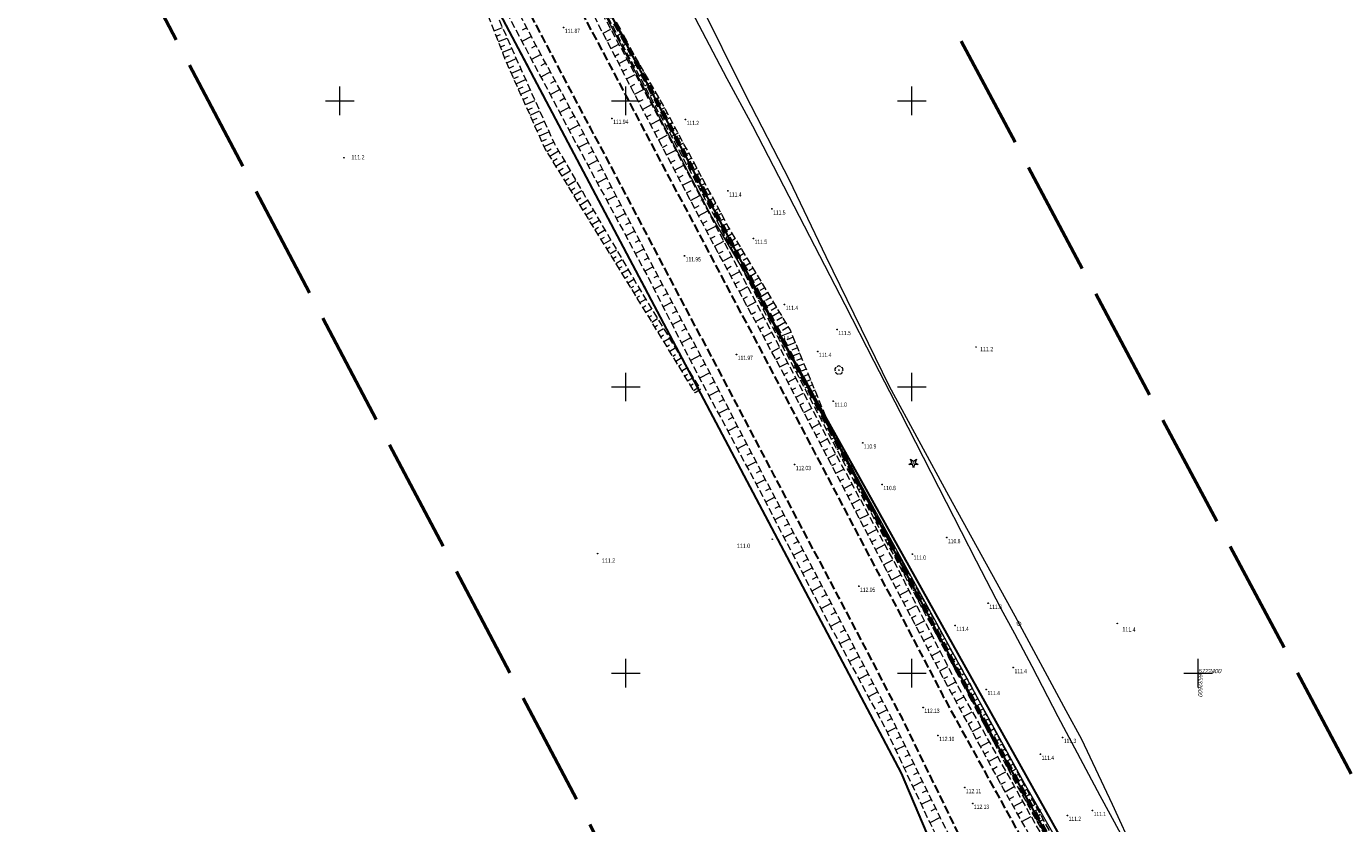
# Model space of a CAD drawing. Header units: metres. Extents: x 7531673 to 7533164, y 5721297 to 5724010.
# Tile 32 of 58: x 7532395 to 7532626, y 5722374 to 5722513. Entities that reach past the tile are written whole.
import ezdxf
from ezdxf.enums import TextEntityAlignment as Align

# ---------------------------------------------------------------- set-up
doc = ezdxf.new("R2010")
doc.units = ezdxf.units.M
for name, pattern in [('4_SUPT_01', [0]), ('GAO', [2.5, 1.5, -1]), ('GDE', [0]), ('GUZ', [1, 0.5, -0.5]), ('L_0_05', [1.75, 1.25, -0.5]), ('L_0_06', [2, 1.5, -0.5]), ('L_0_09', [2.5, 2, -0.5])]:
    doc.linetypes.add(name, pattern=pattern)
doc.layers.get('0').update_dxf_attribs({"color": 252})
for name, color, linetype, lineweight in [('Dzialki', 80, 'GDE', 30), ('EPGPO_L_0', 204, 'GAO', 70), ('jezdnia', 252, 'L_0_06', 18), ('k', 252, 'Continuous', 18), ('opis', 7, 'Continuous', 18), ('RTPW_T_0', 252, 'Continuous', 15), ('skarpa_nieumocniona', 252, 'L_0_05', 18), ('SUPT_E_T_0', 30, 'Continuous', 15), ('SUPT_L_0', 30, '4_SUPT_01', 18), ('Uzytki', 252, 'GUZ', 18), ('wysokosci_naturalne', 7, 'Continuous', 18), ('wysokosci_sztuczne', 7, 'Continuous', 18)]:
    doc.layers.add(name, color=color, linetype=linetype, lineweight=lineweight)
doc.layers.add('właz okrągły - siec kanalizacyjna (punkt)-Atr17', color=7, linetype='Continuous')
doc.layers.add('zakres', color=7, linetype='L_0_09', lineweight=50, true_color=0xff05ff)
doc.styles.get("Standard").update_dxf_attribs({"font": 'arial.ttf'})

# ---------------------------------------------------------------- blocks, each defined once
blk = doc.blocks.new('2_RTPW01')
at = {"linetype": 'Continuous'}
blk.add_circle((0, 0), 0.045, dxfattribs=at)
blk = doc.blocks.new('OBOP01_01')
at = {"linetype": 'Continuous', "lineweight": 18}
blk.add_hatch(color=0, dxfattribs=at).paths.add_polyline_path([(0, -0.1, 1), (0, 0.1, 1)])
at = {"color": 0, "linetype": 'Continuous', "lineweight": 18, "flags": 128}
blk.add_lwpolyline([(0, -1.74), (-0.35, -0.48), (-1.65, -0.54), (-0.57, 0.18), (-1.02, 1.4), (0, 0.6), (1.02, 1.4), (0.57, 0.18), (1.65, -0.54), (0.35, -0.48), (0, -1.74)], dxfattribs=at)
at = {"color": 0, "linetype": 'Continuous', "lineweight": 18}
blk.add_circle((0, 0), 0.1, dxfattribs=at)
blk = doc.blocks.new('OBOP02_01')
at = {"linetype": 'Continuous', "lineweight": 18}
blk.add_hatch(color=0, dxfattribs=at).paths.add_polyline_path([(0, -0.1, 1), (0, 0.1, 1)])
at = {"color": 0, "linetype": 'Continuous', "lineweight": 18}
blk.add_circle((0, 0), 0.1, dxfattribs=at)
for centre, radius, start, end in [((-0.77, 0.25), 0.7, 101.6336, 222.6627), ((0, 0.8), 0.7, 29.8459, 150.1541), ((0.77, 0.25), 0.7, 317.3373, 78.3664), ((-0.46, -0.64), 0.71, 174.3693, 292.5572), ((0.46, -0.64), 0.71, 247.4428, 5.6307)]:
    blk.add_arc(centre, radius, start, end, dxfattribs=at)
blk = doc.blocks.new('SUUS31_01')
at = {"linetype": 'Continuous', "lineweight": 13}
blk.add_hatch(color=0, dxfattribs=at).paths.add_polyline_path([(0, -0.5, 1), (0, 0.5, 1)])
at = {"color": 0, "linetype": 'Continuous', "lineweight": 13}
blk.add_circle((0, 0), 0.5, dxfattribs=at)
blk = doc.blocks.new('RTPW01')
at = {"linetype": 'Continuous', "lineweight": 13}
blk.add_hatch(color=0, dxfattribs=at).paths.add_polyline_path([(0, -0.09, 1), (0, 0.09, 1)])
at = {"color": 0, "linetype": 'Continuous', "lineweight": 13}
blk.add_circle((0, 0), 0.0906, dxfattribs=at)
blk = doc.blocks.new('RTPW02')
at = {"linetype": 'Continuous', "lineweight": 13}
blk.add_hatch(color=0, dxfattribs=at).paths.add_polyline_path([(0, -0.09, 1), (0, 0.09, 1)])
at = {"color": 0, "linetype": 'Continuous', "lineweight": 13}
blk.add_circle((0, 0), 0.0906, dxfattribs=at)

msp = doc.modelspace()

# ---------------------------------------------------------------- linework, layer by layer
at = {"layer": 'Dzialki'}
for p, q in [((7532456.06, 5722593.2), (7532527.07, 5722458.84)), ((7532548.18, 5722382.52), (7532459.72, 5722549.9)), ((7532592.11, 5722342.63), (7532527.07, 5722458.84)), ((7532527.07, 5722458.84), (7532562.9, 5722391.02)), ((7532562.9, 5722391.02), (7532620.32, 5722287.7)), ((7532555.49, 5722365.36), (7532548.18, 5722382.52))]:
    msp.add_line(p, q, dxfattribs=at)
at = {"layer": 'EPGPO_L_0', "linetype": 'GAO'}
for p, q in [((7532306.54, 5722876.13), (7532562.9, 5722391.02)), ((7532562.9, 5722391.02), (7532620.32, 5722287.7))]:
    msp.add_line(p, q, dxfattribs=at)
at = {"layer": 'jezdnia', "color": 251, "lineweight": 30, "flags": 128}
for points in [[(7532144.01, 5723175.21), (7532155.76, 5723152.94), (7532168.7, 5723128.19), (7532182.31, 5723102.41), (7532194.47, 5723079.23), (7532202.46, 5723064.01), (7532210.49, 5723048.62), (7532221.06, 5723028.65), (7532227.64, 5723016.17), (7532246.34, 5722980.72), (7532257.79, 5722959.03), (7532270.63, 5722934.77), (7532282.33, 5722912.62), (7532295.34, 5722888.02), (7532312.1, 5722856.4), (7532321.26, 5722839.02), (7532331.45, 5722819.68), (7532342.89, 5722798.17), (7532354.92, 5722775.31), (7532372.54, 5722742.03), (7532384.06, 5722720.15), (7532394.1, 5722701.22), (7532400.58, 5722688.99), (7532401.01, 5722688.15), (7532412.82, 5722665.8), (7532424.3, 5722644.09), (7532435.61, 5722622.71), (7532446.73, 5722601.75), (7532458.11, 5722580.18), (7532470.06, 5722557.58), (7532482.2, 5722534.57), (7532492.66, 5722514.76), (7532501.35, 5722498.33), (7532513.72, 5722474.97), (7532523.07, 5722457.35), (7532533.17, 5722438.19), (7532544.39, 5722416.98), (7532555.35, 5722396.19), (7532555.41, 5722396.05), (7532559.52, 5722388.58), (7532564.33, 5722379.89), (7532564.69, 5722379.25), (7532568.67, 5722372.06), (7532573.59, 5722363.27), (7532579.36, 5722352.97), (7532583.23, 5722346.24), (7532589.26, 5722338.92)], [(7532617.08, 5722258.26), (7532614.15, 5722263.69), (7532608.62, 5722274.38), (7532604.74, 5722281.75), (7532598.63, 5722293.3), (7532591.34, 5722307.27), (7532584.12, 5722321.19), (7532576.54, 5722335.73), (7532569.41, 5722349.09), (7532568.55, 5722350.78), (7532565.6, 5722356.67), (7532560.78, 5722366.49), (7532556.81, 5722374.68), (7532556.51, 5722375.32), (7532552.38, 5722383.77), (7532548.35, 5722392.05), (7532548.26, 5722392.2), (7532537.21, 5722413.25), (7532526.05, 5722434.31), (7532515.77, 5722453.81), (7532506.62, 5722471.04), (7532493.84, 5722495.26), (7532485.47, 5722511.03), (7532474.97, 5722530.92), (7532462.83, 5722553.9), (7532450.84, 5722576.6), (7532439.72, 5722597.63), (7532428.42, 5722619), (7532417.29, 5722640.04), (7532405.47, 5722662.39), (7532394.18, 5722683.74), (7532376.97, 5722716.29), (7532365.35, 5722738.22), (7532359.68, 5722749.07), (7532347.98, 5722771.21), (7532335.72, 5722794.35), (7532324.06, 5722816.35), (7532314.09, 5722835.15), (7532304.88, 5722852.71), (7532288.18, 5722884.36), (7532275.18, 5722908.84), (7532263.14, 5722931.64), (7532250.74, 5722954.99), (7532238.99, 5722977.22), (7532220.85, 5723011.65), (7532214.02, 5723024.62), (7532203.45, 5723044.66), (7532195.36, 5723060.09), (7532187.44, 5723075.14), (7532175.36, 5723098.19), (7532161.65, 5723124.23), (7532148.64, 5723149.19), (7532136.91, 5723171.4)]]:
    msp.add_lwpolyline(points, dxfattribs=at)
at = {"layer": 'k', "linetype": 'Continuous', "lineweight": 18, "flags": 128}
for points in [[(7532450, 5722497.5), (7532450, 5722502.5)], [(7532500, 5722497.5), (7532500, 5722502.5)], [(7532550, 5722497.5), (7532550, 5722502.5)], [(7532447.5, 5722500), (7532452.5, 5722500)], [(7532497.5, 5722500), (7532502.5, 5722500)], [(7532547.5, 5722500), (7532552.5, 5722500)], [(7532500, 5722447.5), (7532500, 5722452.5)], [(7532550, 5722447.5), (7532550, 5722452.5)], [(7532497.5, 5722450), (7532502.5, 5722450)], [(7532547.5, 5722450), (7532552.5, 5722450)], [(7532500, 5722397.5), (7532500, 5722402.5)], [(7532550, 5722397.5), (7532550, 5722402.5)], [(7532600, 5722397.5), (7532600, 5722402.5)], [(7532497.5, 5722400), (7532502.5, 5722400)], [(7532547.5, 5722400), (7532552.5, 5722400)], [(7532597.5, 5722400), (7532602.5, 5722400)]]:
    msp.add_lwpolyline(points, dxfattribs=at)
at = {"layer": 'skarpa_nieumocniona', "color": 252, "lineweight": 18, "flags": 128}
for points in [[(7532513.02, 5722449.58), (7532512.1, 5722448.97), (7532500.98, 5722467.19), (7532485.83, 5722491.74), (7532479.04, 5722506.96), (7532470.63, 5722528.66), (7532458.46, 5722551.45), (7532446.1, 5722574.25), (7532435.59, 5722595.16), (7532423.17, 5722616.27), (7532412.11, 5722637.07), (7532401.25, 5722660.49), (7532389.14, 5722680.39), (7532371.46, 5722713.38), (7532360.22, 5722737.61), (7532360.38, 5722738.89), (7532361.06, 5722738.1), (7532372.38, 5722714.04), (7532390.2, 5722680.98), (7532402.01, 5722660.84), (7532413.12, 5722637.66), (7532424.93, 5722617.1), (7532436.56, 5722595.65), (7532447.3, 5722574.73), (7532459.41, 5722552.01), (7532471.29, 5722528.93), (7532480.53, 5722508.07), (7532487.51, 5722492.49), (7532501.95, 5722467.88)], [(7532606.27, 5722272.26), (7532607.18, 5722271.41), (7532607.78, 5722272.44), (7532600.4, 5722287.24), (7532588.01, 5722310.41), (7532577.92, 5722329.91), (7532568.24, 5722348.31), (7532555, 5722374.68), (7532546.99, 5722391.08), (7532535.69, 5722412.64), (7532524.62, 5722433.37), (7532514.36, 5722453.09), (7532505.08, 5722470.42), (7532492.45, 5722494.69), (7532484.04, 5722510.15), (7532473.5, 5722530.24), (7532461.41, 5722553.22), (7532449.63, 5722575.78), (7532438.3, 5722596.72), (7532427.16, 5722618.24), (7532415.99, 5722639.29), (7532404.12, 5722661.8), (7532392.81, 5722682.95), (7532375.65, 5722715.51), (7532363.55, 5722738.52), (7532361.45, 5722739.42), (7532361.63, 5722738.35), (7532374.01, 5722714.77), (7532391.22, 5722681.58), (7532402.52, 5722661.14), (7532414.46, 5722638.41), (7532425.78, 5722617.41), (7532437.01, 5722595.88), (7532448.27, 5722575.14), (7532460.32, 5722552.49), (7532471.84, 5722529.24), (7532482.5, 5722509.12), (7532490.64, 5722493.81), (7532503.85, 5722469.23), (7532512.46, 5722452.32), (7532523.17, 5722432.31), (7532533.9, 5722411.64), (7532545.49, 5722390.1), (7532553.1, 5722373.92), (7532566.66, 5722347.07), (7532576.39, 5722329.19), (7532586.88, 5722309.78), (7532598.76, 5722286.62)], [(7532587.78, 5722344.64), (7532588.07, 5722343.58), (7532586.46, 5722343.46), (7532565.98, 5722379.82), (7532556.7, 5722396.91), (7532545.81, 5722417.45), (7532534.56, 5722439.04), (7532524.49, 5722458.04), (7532514.99, 5722475.57), (7532502.66, 5722498.95), (7532494.09, 5722515.53), (7532483.66, 5722535.41), (7532471.24, 5722558.47), (7532459.61, 5722580.7), (7532448.07, 5722602.43), (7532437.11, 5722623.29), (7532425.8, 5722644.81), (7532414.1, 5722666.49), (7532402.43, 5722689.14), (7532400.77, 5722692.17), (7532401.1, 5722694.02), (7532402.14, 5722693.02), (7532403.54, 5722690.28), (7532415.61, 5722667.48), (7532427.01, 5722645.82), (7532438.74, 5722623.93), (7532449.47, 5722603.5), (7532460.87, 5722581.93), (7532472.57, 5722559.56), (7532484.89, 5722536.38), (7532495.25, 5722516.37), (7532504.46, 5722499.41), (7532516.35, 5722476.93), (7532525.97, 5722458.67), (7532535.6, 5722440.25), (7532547.35, 5722418.59), (7532558.02, 5722397.76), (7532567.73, 5722380.49)], [(7532588.31, 5722344.7), (7532589.01, 5722344.09), (7532589.13, 5722345.01), (7532569.19, 5722381.32), (7532559.8, 5722398.78), (7532548.48, 5722419.17), (7532536.59, 5722440.85), (7532528.69, 5722460.05), (7532517.89, 5722478.05), (7532505.98, 5722500.23), (7532496.29, 5722517), (7532486.8, 5722537.25), (7532474.19, 5722560.6), (7532462.38, 5722583.04), (7532450.83, 5722604.23), (7532440.21, 5722624.62), (7532428.03, 5722646.58), (7532416.93, 5722668.21), (7532404.8, 5722691.12), (7532403.44, 5722693.64), (7532402.09, 5722694.52), (7532402.48, 5722693.2), (7532403.95, 5722690.54), (7532415.93, 5722667.65), (7532427.35, 5722646.08), (7532439.12, 5722624.06), (7532449.97, 5722603.72), (7532461.36, 5722582.27), (7532473.16, 5722559.87), (7532485.47, 5722536.58), (7532495.73, 5722516.68), (7532504.85, 5722499.61), (7532516.86, 5722477.21), (7532526.43, 5722458.95), (7532536.11, 5722440.5), (7532547.74, 5722418.84), (7532558.88, 5722398.23), (7532568.14, 5722380.74)]]:
    msp.add_lwpolyline(points, close=True, dxfattribs=at)
at = {"layer": 'skarpa_nieumocniona', "color": 252, "linetype": 'Continuous', "lineweight": 18, "flags": 128}
for points in [[(7532477, 5722512.22), (7532478.44, 5722512.78)], [(7532482.68, 5722512.75), (7532481.86, 5722512.31)], [(7532496.01, 5722511.82), (7532497.35, 5722512.51)], [(7532498.8, 5722512.66), (7532498.45, 5722512.45)], [(7532477.36, 5722511.29), (7532478.11, 5722511.57)], [(7532477.72, 5722510.35), (7532479.26, 5722510.95)], [(7532483.49, 5722511.2), (7532481.85, 5722510.34)], [(7532496.7, 5722510.49), (7532497.38, 5722510.84)], [(7532499.3, 5722511.79), (7532498.57, 5722511.37)], [(7532499.8, 5722510.92), (7532499.42, 5722510.7)], [(7532478.09, 5722509.42), (7532478.87, 5722509.73)], [(7532478.45, 5722508.49), (7532480.07, 5722509.12)], [(7532484.31, 5722509.65), (7532483.5, 5722509.21)], [(7532485.15, 5722508.11), (7532483.51, 5722507.22)], [(7532497.39, 5722509.15), (7532498.78, 5722509.87)], [(7532498.07, 5722507.82), (7532498.78, 5722508.19)], [(7532500.3, 5722510.06), (7532499.51, 5722509.6)], [(7532500.8, 5722509.19), (7532500.39, 5722508.96)], [(7532501.3, 5722508.33), (7532500.45, 5722507.84)], [(7532478.81, 5722507.56), (7532479.64, 5722507.88)], [(7532479.19, 5722506.63), (7532480.84, 5722507.37)], [(7532479.59, 5722505.72), (7532480.42, 5722506.09)], [(7532485.98, 5722506.58), (7532485.16, 5722506.13)], [(7532498.76, 5722506.49), (7532500.21, 5722507.24)], [(7532501.8, 5722507.46), (7532501.36, 5722507.21)], [(7532502.3, 5722506.59), (7532501.4, 5722506.07)], [(7532502.8, 5722505.73), (7532502.34, 5722505.46)], [(7532480, 5722504.81), (7532481.66, 5722505.55)], [(7532480.41, 5722503.89), (7532481.24, 5722504.26)], [(7532480.82, 5722502.98), (7532482.48, 5722503.72)], [(7532486.82, 5722505.04), (7532485.15, 5722504.13)], [(7532487.66, 5722503.5), (7532486.82, 5722503.04)], [(7532499.45, 5722505.16), (7532500.19, 5722505.54)], [(7532500.14, 5722503.82), (7532501.64, 5722504.6)], [(7532503.3, 5722504.86), (7532502.34, 5722504.31)], [(7532503.8, 5722504), (7532503.31, 5722503.71)], [(7532481.22, 5722502.07), (7532482.06, 5722502.44)], [(7532481.63, 5722501.15), (7532483.3, 5722501.9)], [(7532488.49, 5722501.96), (7532486.8, 5722501.04)], [(7532500.83, 5722502.49), (7532501.59, 5722502.89)], [(7532501.52, 5722501.16), (7532503.07, 5722501.96)], [(7532504.3, 5722503.13), (7532503.28, 5722502.54)], [(7532505.3, 5722501.4), (7532504.23, 5722500.78)], [(7532504.8, 5722502.26), (7532504.28, 5722501.96)], [(7532482.04, 5722500.24), (7532482.87, 5722500.61)], [(7532482.45, 5722499.33), (7532484.11, 5722500.07)], [(7532482.85, 5722498.41), (7532483.69, 5722498.78)], [(7532490.17, 5722498.89), (7532488.44, 5722497.95)], [(7532489.33, 5722500.43), (7532488.47, 5722499.96)], [(7532502.21, 5722499.83), (7532503, 5722500.24)], [(7532502.9, 5722498.5), (7532504.5, 5722499.34)], [(7532506.29, 5722499.66), (7532505.15, 5722499.05)], [(7532505.8, 5722500.53), (7532505.25, 5722500.21)], [(7532506.76, 5722498.78), (7532506.19, 5722498.47)], [(7532483.26, 5722497.5), (7532484.93, 5722498.24)], [(7532483.67, 5722496.59), (7532484.5, 5722496.96)], [(7532484.08, 5722495.67), (7532485.75, 5722496.42)], [(7532491, 5722497.35), (7532490.13, 5722496.88)], [(7532503.6, 5722497.17), (7532504.4, 5722497.59)], [(7532504.3, 5722495.84), (7532505.9, 5722496.69)], [(7532507.23, 5722497.9), (7532506.1, 5722497.29)], [(7532507.71, 5722497.01), (7532507.14, 5722496.71)], [(7532484.48, 5722494.76), (7532485.32, 5722495.13)], [(7532484.89, 5722493.85), (7532486.57, 5722494.59)], [(7532491.84, 5722495.82), (7532490.08, 5722494.86)], [(7532492.67, 5722494.27), (7532491.78, 5722493.81)], [(7532505, 5722494.52), (7532505.8, 5722494.94)], [(7532508.18, 5722496.13), (7532507.04, 5722495.52)], [(7532509.13, 5722494.37), (7532507.99, 5722493.76)], [(7532508.65, 5722495.25), (7532508.08, 5722494.95)], [(7532485.3, 5722492.93), (7532486.14, 5722493.31)], [(7532485.71, 5722492.02), (7532487.38, 5722492.77)], [(7532493.47, 5722492.72), (7532491.72, 5722491.81)], [(7532505.7, 5722493.19), (7532507.3, 5722494.04)], [(7532506.4, 5722491.86), (7532507.2, 5722492.29)], [(7532510.07, 5722492.61), (7532508.93, 5722492)], [(7532509.6, 5722493.49), (7532509.03, 5722493.18)], [(7532486.19, 5722491.15), (7532486.97, 5722491.63)], [(7532486.72, 5722490.3), (7532488.24, 5722491.24)], [(7532487.24, 5722489.45), (7532488, 5722489.91)], [(7532487.77, 5722488.6), (7532489.26, 5722489.51)], [(7532495.09, 5722489.62), (7532493.37, 5722488.72)], [(7532494.28, 5722491.17), (7532493.41, 5722490.72)], [(7532507.1, 5722490.54), (7532508.71, 5722491.38)], [(7532507.8, 5722489.21), (7532508.6, 5722489.63)], [(7532511.02, 5722490.85), (7532509.88, 5722490.23)], [(7532510.55, 5722491.73), (7532509.97, 5722491.42)], [(7532511.49, 5722489.97), (7532510.92, 5722489.66)], [(7532488.29, 5722487.75), (7532489.03, 5722488.2)], [(7532488.82, 5722486.89), (7532490.27, 5722487.79)], [(7532495.9, 5722488.06), (7532495.05, 5722487.62)], [(7532508.5, 5722487.88), (7532510.11, 5722488.73)], [(7532511.96, 5722489.09), (7532510.82, 5722488.47)], [(7532512.91, 5722487.32), (7532511.77, 5722486.71)], [(7532512.44, 5722488.2), (7532511.87, 5722487.9)], [(7532489.35, 5722486.04), (7532490.06, 5722486.48)], [(7532489.87, 5722485.19), (7532491.28, 5722486.06)], [(7532496.71, 5722486.51), (7532495.03, 5722485.64)], [(7532497.51, 5722484.96), (7532496.69, 5722484.53)], [(7532509.2, 5722486.56), (7532510, 5722486.98)], [(7532509.9, 5722485.23), (7532511.51, 5722486.08)], [(7532513.86, 5722485.56), (7532512.71, 5722484.95)], [(7532513.38, 5722486.44), (7532512.81, 5722486.14)], [(7532490.4, 5722484.34), (7532491.09, 5722484.77)], [(7532490.92, 5722483.49), (7532492.29, 5722484.34)], [(7532491.45, 5722482.64), (7532492.12, 5722483.06)], [(7532491.97, 5722481.79), (7532493.31, 5722482.61)], [(7532498.32, 5722483.41), (7532496.69, 5722482.56)], [(7532510.6, 5722483.9), (7532511.4, 5722484.33)], [(7532511.3, 5722482.58), (7532512.91, 5722483.43)], [(7532514.8, 5722483.8), (7532513.66, 5722483.18)], [(7532514.33, 5722484.68), (7532513.76, 5722484.37)], [(7532515.28, 5722482.92), (7532514.7, 5722482.61)], [(7532492.5, 5722480.94), (7532493.15, 5722481.34)], [(7532493.02, 5722480.09), (7532494.32, 5722480.89)], [(7532499.13, 5722481.85), (7532498.32, 5722481.44)], [(7532499.94, 5722480.3), (7532498.34, 5722479.47)], [(7532512, 5722481.25), (7532512.8, 5722481.68)], [(7532512.7, 5722479.92), (7532514.32, 5722480.78)], [(7532515.75, 5722482.04), (7532514.6, 5722481.42)], [(7532516.7, 5722480.28), (7532515.55, 5722479.66)], [(7532516.22, 5722481.16), (7532515.65, 5722480.85)], [(7532493.55, 5722479.24), (7532494.19, 5722479.63)], [(7532494.07, 5722478.38), (7532495.33, 5722479.16)], [(7532494.6, 5722477.53), (7532495.22, 5722477.92)], [(7532500.75, 5722478.75), (7532499.96, 5722478.34)], [(7532513.39, 5722478.59), (7532514.21, 5722479.02)], [(7532514.09, 5722477.27), (7532515.72, 5722478.12)], [(7532517.64, 5722478.51), (7532516.49, 5722477.9)], [(7532517.17, 5722479.39), (7532516.59, 5722479.09)], [(7532495.12, 5722476.68), (7532496.34, 5722477.44)], [(7532495.65, 5722475.83), (7532496.25, 5722476.2)], [(7532496.17, 5722474.98), (7532497.36, 5722475.71)], [(7532501.55, 5722477.2), (7532500, 5722476.39)], [(7532502.36, 5722475.65), (7532501.6, 5722475.25)], [(7532514.79, 5722475.94), (7532515.61, 5722476.37)], [(7532518.65, 5722476.79), (7532517.46, 5722476.07)], [(7532518.13, 5722477.64), (7532517.56, 5722477.3)], [(7532519.16, 5722475.93), (7532518.54, 5722475.56)], [(7532496.7, 5722474.13), (7532497.28, 5722474.49)], [(7532497.22, 5722473.28), (7532498.37, 5722473.99)], [(7532503.17, 5722474.09), (7532501.66, 5722473.31)], [(7532515.5, 5722474.62), (7532517.11, 5722475.49)], [(7532516.22, 5722473.3), (7532517.01, 5722473.73)], [(7532519.68, 5722475.07), (7532518.39, 5722474.3)], [(7532520.71, 5722473.36), (7532519.32, 5722472.52)], [(7532520.19, 5722474.21), (7532519.52, 5722473.81)], [(7532497.75, 5722472.43), (7532498.31, 5722472.78)], [(7532498.27, 5722471.58), (7532499.38, 5722472.26)], [(7532498.8, 5722470.73), (7532499.34, 5722471.06)], [(7532503.98, 5722472.54), (7532503.23, 5722472.15)], [(7532516.93, 5722471.98), (7532518.51, 5722472.84)], [(7532517.65, 5722470.66), (7532518.43, 5722471.09)], [(7532521.74, 5722471.64), (7532520.25, 5722470.75)], [(7532521.22, 5722472.5), (7532520.5, 5722472.07)], [(7532499.32, 5722469.87), (7532500.39, 5722470.53)], [(7532499.85, 5722469.02), (7532500.37, 5722469.35)], [(7532500.37, 5722468.17), (7532501.4, 5722468.81)], [(7532504.78, 5722470.99), (7532503.32, 5722470.22)], [(7532505.6, 5722469.44), (7532504.87, 5722469.05)], [(7532518.36, 5722469.34), (7532519.91, 5722470.18)], [(7532522.76, 5722469.93), (7532521.18, 5722468.97)], [(7532522.25, 5722470.78), (7532521.48, 5722470.32)], [(7532523.28, 5722469.07), (7532522.46, 5722468.58)], [(7532500.9, 5722467.32), (7532501.4, 5722467.63)], [(7532501.42, 5722466.47), (7532502.43, 5722467.09)], [(7532506.43, 5722467.9), (7532504.94, 5722467.1)], [(7532519.08, 5722468.03), (7532519.84, 5722468.44)], [(7532519.79, 5722466.71), (7532521.3, 5722467.53)], [(7532523.79, 5722468.21), (7532522.11, 5722467.2)], [(7532524.82, 5722466.5), (7532523.04, 5722465.42)], [(7532524.31, 5722467.35), (7532523.44, 5722466.83)], [(7532501.94, 5722465.61), (7532502.44, 5722465.92)], [(7532502.46, 5722464.76), (7532503.47, 5722465.37)], [(7532502.98, 5722463.91), (7532503.48, 5722464.21)], [(7532507.26, 5722466.36), (7532506.49, 5722465.95)], [(7532508.08, 5722464.81), (7532506.52, 5722463.98)], [(7532520.51, 5722465.39), (7532521.26, 5722465.79)], [(7532521.22, 5722464.07), (7532522.7, 5722464.87)], [(7532525.85, 5722464.78), (7532523.97, 5722463.65)], [(7532525.34, 5722465.64), (7532524.42, 5722465.09)], [(7532503.5, 5722463.05), (7532504.5, 5722463.66)], [(7532504.03, 5722462.2), (7532504.52, 5722462.5)], [(7532504.55, 5722461.35), (7532505.54, 5722461.95)], [(7532508.91, 5722463.27), (7532508.11, 5722462.85)], [(7532521.94, 5722462.75), (7532522.67, 5722463.15)], [(7532522.65, 5722461.43), (7532524.1, 5722462.22)], [(7532526.88, 5722463.07), (7532524.9, 5722461.88)], [(7532526.37, 5722463.92), (7532525.4, 5722463.34)], [(7532527.39, 5722462.21), (7532526.38, 5722461.6)], [(7532505.07, 5722460.49), (7532505.56, 5722460.79)], [(7532505.59, 5722459.64), (7532506.57, 5722460.24)], [(7532509.73, 5722461.73), (7532508.11, 5722460.86)], [(7532510.56, 5722460.19), (7532509.73, 5722459.74)], [(7532523.37, 5722460.11), (7532524.08, 5722460.5)], [(7532524.08, 5722458.79), (7532525.5, 5722459.56)], [(7532527.91, 5722461.35), (7532525.83, 5722460.1)], [(7532528.87, 5722459.6), (7532526.58, 5722458.66)], [(7532528.42, 5722460.49), (7532527.36, 5722459.85)], [(7532506.11, 5722458.79), (7532506.6, 5722459.09)], [(7532506.63, 5722457.93), (7532507.61, 5722458.53)], [(7532507.15, 5722457.08), (7532507.64, 5722457.38)], [(7532511.39, 5722458.64), (7532509.7, 5722457.74)], [(7532524.79, 5722457.47), (7532525.5, 5722457.85)], [(7532529.63, 5722457.75), (7532527.52, 5722456.88)], [(7532529.25, 5722458.68), (7532528.15, 5722458.22)], [(7532507.67, 5722456.23), (7532508.64, 5722456.82)], [(7532508.19, 5722455.37), (7532508.68, 5722455.67)], [(7532508.71, 5722454.52), (7532509.68, 5722455.11)], [(7532513.04, 5722455.56), (7532511.29, 5722454.62)], [(7532512.21, 5722457.1), (7532511.35, 5722456.64)], [(7532525.49, 5722456.15), (7532526.9, 5722456.89)], [(7532526.2, 5722454.82), (7532526.89, 5722455.19)], [(7532530.4, 5722455.9), (7532528.45, 5722455.1)], [(7532530.02, 5722456.83), (7532529, 5722456.41)], [(7532530.78, 5722454.98), (7532529.85, 5722454.6)], [(7532509.23, 5722453.66), (7532509.71, 5722453.96)], [(7532509.76, 5722452.81), (7532510.71, 5722453.39)], [(7532513.86, 5722454.01), (7532512.97, 5722453.54)], [(7532526.9, 5722453.5), (7532528.29, 5722454.23)], [(7532531.16, 5722454.05), (7532529.38, 5722453.32)], [(7532531.54, 5722453.13), (7532530.69, 5722452.78)], [(7532510.28, 5722451.96), (7532510.75, 5722452.25)], [(7532510.8, 5722451.1), (7532511.75, 5722451.68)], [(7532511.32, 5722450.25), (7532511.79, 5722450.54)], [(7532514.68, 5722452.47), (7532512.88, 5722451.53)], [(7532515.49, 5722450.92), (7532514.6, 5722450.45)], [(7532527.6, 5722452.17), (7532528.29, 5722452.54)], [(7532528.3, 5722450.85), (7532529.68, 5722451.58)], [(7532531.92, 5722452.21), (7532530.31, 5722451.55)], [(7532532.68, 5722450.36), (7532531.25, 5722449.77)], [(7532532.3, 5722451.28), (7532531.54, 5722450.97)], [(7532511.84, 5722449.4), (7532512.78, 5722449.97)], [(7532516.3, 5722449.36), (7532514.53, 5722448.44)], [(7532529.01, 5722449.52), (7532529.69, 5722449.88)], [(7532529.71, 5722448.2), (7532531.07, 5722448.92)], [(7532533.44, 5722448.51), (7532532.18, 5722447.99)], [(7532533.06, 5722449.43), (7532532.39, 5722449.15)], [(7532517.91, 5722446.26), (7532516.19, 5722445.36)], [(7532517.11, 5722447.81), (7532516.23, 5722447.36)], [(7532530.41, 5722446.87), (7532531.09, 5722447.23)], [(7532531.11, 5722445.54), (7532532.46, 5722446.26)], [(7532534.2, 5722446.66), (7532533.11, 5722446.21)], [(7532533.82, 5722447.58), (7532533.23, 5722447.34)], [(7532534.58, 5722445.73), (7532534.08, 5722445.53)], [(7532518.72, 5722444.71), (7532517.87, 5722444.26)], [(7532531.81, 5722444.22), (7532532.48, 5722444.57)], [(7532532.52, 5722442.89), (7532533.85, 5722443.6)], [(7532534.96, 5722444.81), (7532534.05, 5722444.43)], [(7532535.34, 5722443.88), (7532534.93, 5722443.71)], [(7532519.53, 5722443.15), (7532517.84, 5722442.27)], [(7532520.34, 5722441.6), (7532519.5, 5722441.17)], [(7532533.22, 5722441.57), (7532533.88, 5722441.92)], [(7532535.72, 5722442.96), (7532534.98, 5722442.65)], [(7532536.1, 5722442.03), (7532535.78, 5722441.9)], [(7532536.48, 5722441.11), (7532535.91, 5722440.87)], [(7532521.15, 5722440.05), (7532519.49, 5722439.19)], [(7532533.92, 5722440.24), (7532535.24, 5722440.94)], [(7532534.62, 5722438.92), (7532535.29, 5722439.26)], [(7532536.94, 5722440.22), (7532536.68, 5722440.07)], [(7532537.42, 5722439.34), (7532536.89, 5722439.05)], [(7532521.95, 5722438.5), (7532521.13, 5722438.07)], [(7532522.76, 5722436.94), (7532521.14, 5722436.1)], [(7532535.32, 5722437.59), (7532536.66, 5722438.29)], [(7532536.01, 5722436.26), (7532536.69, 5722436.61)], [(7532537.9, 5722438.46), (7532537.63, 5722438.32)], [(7532538.38, 5722437.59), (7532537.83, 5722437.29)], [(7532538.86, 5722436.71), (7532538.58, 5722436.56)], [(7532523.57, 5722435.39), (7532522.77, 5722434.97)], [(7532536.7, 5722434.93), (7532538.09, 5722435.65)], [(7532539.34, 5722435.83), (7532538.78, 5722435.53)], [(7532539.82, 5722434.96), (7532539.54, 5722434.8)], [(7532524.38, 5722433.84), (7532522.79, 5722433.01)], [(7532525.2, 5722432.29), (7532524.41, 5722431.87)], [(7532537.4, 5722433.6), (7532538.1, 5722433.96)], [(7532538.09, 5722432.27), (7532539.53, 5722433.01)], [(7532540.3, 5722434.08), (7532539.73, 5722433.76)], [(7532540.78, 5722433.2), (7532540.49, 5722433.04)], [(7532541.26, 5722432.33), (7532540.67, 5722432)], [(7532526.02, 5722430.75), (7532524.42, 5722429.9)], [(7532538.78, 5722430.94), (7532539.51, 5722431.32)], [(7532539.48, 5722429.61), (7532540.96, 5722430.38)], [(7532541.75, 5722431.45), (7532541.45, 5722431.29)], [(7532542.23, 5722430.57), (7532541.62, 5722430.24)], [(7532542.71, 5722429.7), (7532542.4, 5722429.53)], [(7532526.84, 5722429.2), (7532526.04, 5722428.77)], [(7532527.67, 5722427.66), (7532526.04, 5722426.79)], [(7532540.17, 5722428.28), (7532540.92, 5722428.67)], [(7532540.86, 5722426.95), (7532542.39, 5722427.74)], [(7532543.19, 5722428.82), (7532542.57, 5722428.48)], [(7532543.67, 5722427.94), (7532543.35, 5722427.77)], [(7532528.49, 5722426.12), (7532527.67, 5722425.68)], [(7532541.56, 5722425.62), (7532542.33, 5722426.02)], [(7532542.25, 5722424.28), (7532543.82, 5722425.1)], [(7532544.15, 5722427.07), (7532543.51, 5722426.72)], [(7532544.63, 5722426.19), (7532544.31, 5722426.01)], [(7532545.11, 5722425.31), (7532544.46, 5722424.95)], [(7532529.32, 5722424.57), (7532527.65, 5722423.68)], [(7532530.14, 5722423.03), (7532529.3, 5722422.58)], [(7532542.94, 5722422.95), (7532543.74, 5722423.37)], [(7532545.59, 5722424.44), (7532545.26, 5722424.25)], [(7532546.07, 5722423.56), (7532545.4, 5722423.19)], [(7532546.55, 5722422.68), (7532546.22, 5722422.5)], [(7532530.97, 5722421.49), (7532529.26, 5722420.58)], [(7532543.63, 5722421.62), (7532545.25, 5722422.46)], [(7532544.33, 5722420.29), (7532545.15, 5722420.72)], [(7532547.03, 5722421.8), (7532546.35, 5722421.43)], [(7532547.52, 5722420.93), (7532547.17, 5722420.74)], [(7532532.61, 5722418.4), (7532530.87, 5722417.47)], [(7532531.79, 5722419.94), (7532530.93, 5722419.48)], [(7532545.02, 5722418.96), (7532546.68, 5722419.83)], [(7532545.71, 5722417.63), (7532546.55, 5722418.07)], [(7532548, 5722420.05), (7532547.3, 5722419.67)], [(7532548.48, 5722419.17), (7532548.12, 5722418.98)], [(7532548.96, 5722418.3), (7532548.25, 5722417.9)], [(7532533.44, 5722416.86), (7532532.56, 5722416.39)], [(7532546.42, 5722416.31), (7532548.07, 5722417.18)], [(7532549.45, 5722417.43), (7532549.09, 5722417.22)], [(7532549.93, 5722416.55), (7532549.2, 5722416.14)], [(7532550.42, 5722415.68), (7532550.05, 5722415.47)], [(7532534.26, 5722415.31), (7532532.49, 5722414.36)], [(7532535.09, 5722413.77), (7532534.19, 5722413.29)], [(7532547.12, 5722414.98), (7532547.94, 5722415.42)], [(7532547.82, 5722413.66), (7532549.44, 5722414.51)], [(7532550.9, 5722414.8), (7532550.15, 5722414.38)], [(7532551.39, 5722413.93), (7532551.01, 5722413.72)], [(7532535.91, 5722412.22), (7532534.1, 5722411.27)], [(7532548.52, 5722412.33), (7532549.32, 5722412.76)], [(7532549.23, 5722411.01), (7532550.81, 5722411.84)], [(7532551.88, 5722413.05), (7532551.1, 5722412.62)], [(7532552.36, 5722412.18), (7532551.97, 5722411.96)], [(7532552.85, 5722411.31), (7532552.05, 5722410.86)], [(7532537.53, 5722409.12), (7532535.76, 5722408.19)], [(7532536.72, 5722410.67), (7532535.82, 5722410.2)], [(7532549.93, 5722409.68), (7532550.71, 5722410.1)], [(7532550.63, 5722408.36), (7532552.17, 5722409.17)], [(7532553.33, 5722410.43), (7532552.93, 5722410.21)], [(7532553.82, 5722409.56), (7532553, 5722409.1)], [(7532538.35, 5722407.57), (7532537.47, 5722407.11)], [(7532551.33, 5722407.03), (7532552.1, 5722407.43)], [(7532552.04, 5722405.71), (7532553.54, 5722406.5)], [(7532554.3, 5722408.68), (7532553.89, 5722408.45)], [(7532554.79, 5722407.81), (7532553.95, 5722407.35)], [(7532555.27, 5722406.93), (7532554.85, 5722406.7)], [(7532539.16, 5722406.02), (7532537.41, 5722405.11)], [(7532539.97, 5722404.47), (7532539.11, 5722404.02)], [(7532552.74, 5722404.38), (7532553.48, 5722404.77)], [(7532555.76, 5722406.06), (7532554.9, 5722405.59)], [(7532556.24, 5722405.19), (7532555.81, 5722404.95)], [(7532556.73, 5722404.31), (7532555.86, 5722403.83)], [(7532540.78, 5722402.92), (7532539.07, 5722402.03)], [(7532553.44, 5722403.06), (7532554.91, 5722403.83)], [(7532554.14, 5722401.73), (7532554.87, 5722402.11)], [(7532557.21, 5722403.44), (7532556.77, 5722403.19)], [(7532557.7, 5722402.56), (7532556.81, 5722402.07)], [(7532542.41, 5722399.82), (7532540.73, 5722398.94)], [(7532541.6, 5722401.37), (7532540.75, 5722400.93)], [(7532554.85, 5722400.4), (7532556.28, 5722401.16)], [(7532558.19, 5722401.69), (7532557.73, 5722401.44)], [(7532558.67, 5722400.81), (7532557.76, 5722400.31)], [(7532559.16, 5722399.94), (7532558.69, 5722399.68)], [(7532543.22, 5722398.27), (7532542.39, 5722397.84)], [(7532555.55, 5722399.08), (7532556.26, 5722399.45)], [(7532556.25, 5722397.75), (7532557.64, 5722398.49)], [(7532559.64, 5722399.07), (7532558.71, 5722398.55)], [(7532560.59, 5722397.31), (7532559.64, 5722396.79)], [(7532560.12, 5722398.19), (7532559.65, 5722397.93)], [(7532544.03, 5722396.72), (7532542.39, 5722395.86)], [(7532544.85, 5722395.17), (7532544.03, 5722394.75)], [(7532556.96, 5722396.43), (7532557.65, 5722396.81)], [(7532557.68, 5722395.11), (7532559.08, 5722395.88)], [(7532561.54, 5722395.54), (7532560.58, 5722395.03)], [(7532561.07, 5722396.43), (7532560.59, 5722396.17)], [(7532545.66, 5722393.62), (7532544.05, 5722392.78)], [(7532558.39, 5722393.8), (7532559.1, 5722394.18)], [(7532559.11, 5722392.48), (7532560.55, 5722393.26)], [(7532562.49, 5722393.78), (7532561.51, 5722393.26)], [(7532562.01, 5722394.66), (7532561.53, 5722394.4)], [(7532562.96, 5722392.9), (7532562.47, 5722392.64)], [(7532547.27, 5722390.51), (7532545.66, 5722389.73)], [(7532546.47, 5722392.07), (7532545.67, 5722391.66)], [(7532559.82, 5722391.16), (7532560.55, 5722391.56)], [(7532560.54, 5722389.84), (7532562.02, 5722390.64)], [(7532563.43, 5722392.02), (7532562.45, 5722391.49)], [(7532563.91, 5722391.14), (7532563.41, 5722390.87)], [(7532548.03, 5722388.94), (7532547.22, 5722388.54)], [(7532561.25, 5722388.52), (7532562.01, 5722388.93)], [(7532561.97, 5722387.2), (7532563.49, 5722388.03)], [(7532564.38, 5722390.26), (7532563.38, 5722389.72)], [(7532565.33, 5722388.5), (7532564.32, 5722387.96)], [(7532564.86, 5722389.38), (7532564.35, 5722389.11)], [(7532548.8, 5722387.37), (7532547.15, 5722386.56)], [(7532549.57, 5722385.8), (7532548.73, 5722385.39)], [(7532562.69, 5722385.89), (7532563.46, 5722386.3)], [(7532566.28, 5722386.74), (7532565.26, 5722386.19)], [(7532565.8, 5722387.62), (7532565.29, 5722387.35)], [(7532566.75, 5722385.86), (7532566.24, 5722385.58)], [(7532550.34, 5722384.22), (7532548.64, 5722383.4)], [(7532563.4, 5722384.57), (7532564.96, 5722385.41)], [(7532564.12, 5722383.25), (7532564.91, 5722383.68)], [(7532567.22, 5722384.98), (7532566.19, 5722384.42)], [(7532567.7, 5722384.1), (7532567.18, 5722383.82)], [(7532551.11, 5722382.65), (7532550.25, 5722382.23)], [(7532564.83, 5722381.93), (7532566.43, 5722382.8)], [(7532568.17, 5722383.21), (7532567.13, 5722382.65)], [(7532569.12, 5722381.45), (7532568.06, 5722380.89)], [(7532568.64, 5722382.33), (7532568.12, 5722382.05)], [(7532551.87, 5722381.08), (7532550.13, 5722380.23)], [(7532552.64, 5722379.51), (7532551.76, 5722379.08)], [(7532565.55, 5722380.61), (7532566.36, 5722381.05)], [(7532566.27, 5722379.3), (7532567.89, 5722380.21)], [(7532570.08, 5722379.7), (7532569.04, 5722379.13)], [(7532569.6, 5722380.58), (7532569.08, 5722380.29)], [(7532570.56, 5722378.82), (7532570.05, 5722378.54)], [(7532553.41, 5722377.93), (7532551.62, 5722377.06)], [(7532567.01, 5722377.99), (7532567.81, 5722378.45)], [(7532567.75, 5722376.69), (7532569.35, 5722377.59)], [(7532571.04, 5722377.95), (7532570.02, 5722377.38)], [(7532571.52, 5722377.07), (7532571.02, 5722376.79)], [(7532554.95, 5722374.79), (7532553.11, 5722373.89)], [(7532554.18, 5722376.36), (7532553.27, 5722375.92)], [(7532568.48, 5722375.38), (7532569.28, 5722375.83)], [(7532569.22, 5722374.07), (7532570.82, 5722374.97)], [(7532572.01, 5722376.19), (7532570.99, 5722375.64)], [(7532572.97, 5722374.44), (7532571.97, 5722373.89)], [(7532572.49, 5722375.32), (7532571.98, 5722375.04)]]:
    msp.add_lwpolyline(points, dxfattribs=at)
at = {"layer": 'SUPT_L_0', "linetype": '4_SUPT_01'}
for p, q in [((7532492, 5722523.28), (7532503.71, 5722501.14)), ((7532512.69, 5722517.53), (7532520.92, 5722500.98)), ((7532510.89, 5722516.74), (7532517.66, 5722503.87)), ((7532517.66, 5722503.87), (7532522.13, 5722495.65)), ((7532503.71, 5722501.14), (7532515.01, 5722479.64)), ((7532520.92, 5722500.98), (7532528.53, 5722486.18)), ((7532522.13, 5722495.65), (7532532.12, 5722476.35)), ((7532528.53, 5722486.18), (7532534.95, 5722472.81)), ((7532515.01, 5722479.64), (7532522.96, 5722466.28)), ((7532532.12, 5722476.35), (7532538.25, 5722464.43)), ((7532534.95, 5722472.81), (7532546.02, 5722450.12)), ((7532522.96, 5722466.28), (7532527.26, 5722458.12)), ((7532538.25, 5722464.43), (7532543.34, 5722454.5)), ((7532527.26, 5722458.12), (7532538.25, 5722438.03)), ((7532543.34, 5722454.5), (7532547.96, 5722445.58)), ((7532546.02, 5722450.12), (7532556.4, 5722431.05)), ((7532547.96, 5722445.58), (7532555.95, 5722429.91)), ((7532538.25, 5722438.03), (7532557.37, 5722403.11)), ((7532555.95, 5722429.91), (7532561.21, 5722419.64)), ((7532556.4, 5722431.05), (7532567.95, 5722410.04)), ((7532561.21, 5722419.64), (7532565.55, 5722411.33)), ((7532565.55, 5722411.33), (7532567.94, 5722406.95)), ((7532567.95, 5722410.04), (7532576.87, 5722393.48)), ((7532567.94, 5722406.95), (7532570.92, 5722401.25)), ((7532557.37, 5722403.11), (7532569.62, 5722380.81)), ((7532570.92, 5722401.25), (7532575.49, 5722392.43)), ((7532576.87, 5722393.48), (7532579.65, 5722388.5)), ((7532575.49, 5722392.43), (7532578.43, 5722386.97)), ((7532579.65, 5722388.5), (7532584.99, 5722377.1)), ((7532578.43, 5722386.97), (7532582.85, 5722378.64)), ((7532569.62, 5722380.81), (7532579.99, 5722362.68)), ((7532582.85, 5722378.64), (7532588.24, 5722368.7)), ((7532584.99, 5722377.1), (7532589.2, 5722367.99))]:
    msp.add_line(p, q, dxfattribs=at)
at = {"layer": 'Uzytki'}
for p, q in [((7532562.9, 5722391.02), (7532306.54, 5722876.13)), ((7532291.51, 5722868.19), (7532548.18, 5722382.52)), ((7532620.32, 5722287.7), (7532562.9, 5722391.02)), ((7532548.18, 5722382.52), (7532555.49, 5722365.36))]:
    msp.add_line(p, q, dxfattribs=at)
at = {"layer": 'wysokosci_naturalne', "color": 252}
for p in [(7532510.41, 5722496.72), (7532517.83, 5722484.24), (7532525.52, 5722481.1), (7532522.28, 5722475.95), (7532527.72, 5722464.4), (7532536.92, 5722460.03), (7532533.53, 5722456.19), (7532536.25, 5722447.51), (7532541.39, 5722440.23), (7532544.79, 5722432.95), (7532556.09, 5722423.68), (7532550.07, 5722420.8), (7532563.32, 5722412.21), (7532557.54, 5722408.33), (7532567.71, 5722400.97), (7532562.98, 5722397.14), (7532576.32, 5722388.78), (7532572.44, 5722385.83), (7532577.17, 5722375.16), (7532581.53, 5722376)]:
    msp.add_point(p, dxfattribs=at)
at = {"layer": 'wysokosci_sztuczne', "color": 252}
for p in [(7532489.13, 5722512.81), (7532497.57, 5722496.93), (7532510.25, 5722472.9), (7532519.34, 5722455.68), (7532529.49, 5722436.44), (7532540.72, 5722415.18), (7532551.96, 5722394.04), (7532554.55, 5722389.11), (7532559.22, 5722380.01), (7532560.62, 5722377.26)]:
    msp.add_point(p, dxfattribs=at)
at = {"layer": 'zakres', "color": 6, "lineweight": 50, "ltscale": 10}
msp.add_lwpolyline([(7531711.14, 5723861.32), (7531927.66, 5723451.28), (7532248.91, 5722837.99), (7532655.42, 5722066.69), (7533061.63, 5721296.9), (7533163.78, 5721347.42), (7533045.85, 5721572.87), (7532868.05, 5721917.16), (7532735.17, 5722175.75), (7532682.94, 5722276.17), (7532755.64, 5722321.46), (7532723.06, 5722383.63), (7532650.28, 5722338.29), (7532322.07, 5722954.54), (7532208.28, 5723169.59), (7531836.58, 5723882.95), (7531911.57, 5723950.84), (7531857.88, 5724010.14), (7531797.9, 5723955.84), (7531782.57, 5723984.68), (7531673.37, 5723932.85)], close=True, dxfattribs=at)

# ---------------------------------------------------------------- block references
at = {"color": 252, "linetype": 'Continuous', "xscale": 0.5, "yscale": 0.5, "zscale": 0.5}
msp.add_blockref('SUUS31_01', (7532527.03, 5722458.71), dxfattribs=at)
at = {"color": 74, "linetype": 'Continuous', "xscale": 0.5, "yscale": 0.5, "zscale": 0.5}
for name, p in [('OBOP02_01', (7532537.23, 5722452.95)), ('OBOP01_01', (7532550.27, 5722436.72))]:
    msp.add_blockref(name, p, dxfattribs=at)
at = {"layer": 'RTPW_T_0'}
for p in [(7532450.72, 5722490.04), (7532561.21, 5722457), (7532525.59, 5722423.41), (7532495.06, 5722420.91), (7532585.88, 5722408.69)]:
    msp.add_blockref('2_RTPW01', p, dxfattribs=at)
at = {"layer": 'wysokosci_naturalne', "color": 252, "linetype": 'Continuous', "xscale": 0.5, "yscale": 0.5, "zscale": 0.5}
for p in [(7532510.41, 5722496.72), (7532517.83, 5722484.24), (7532525.52, 5722481.1), (7532522.28, 5722475.95), (7532527.72, 5722464.4), (7532536.92, 5722460.03), (7532533.53, 5722456.19), (7532536.25, 5722447.51), (7532541.39, 5722440.23), (7532544.79, 5722432.95), (7532556.09, 5722423.68), (7532550.07, 5722420.8), (7532563.32, 5722412.21), (7532557.54, 5722408.33), (7532567.71, 5722400.97), (7532562.98, 5722397.14), (7532576.32, 5722388.78), (7532572.44, 5722385.83), (7532577.17, 5722375.16), (7532581.53, 5722376)]:
    msp.add_blockref('RTPW01', p, dxfattribs=at)
at = {"layer": 'wysokosci_sztuczne', "color": 252, "linetype": 'Continuous', "xscale": 0.5, "yscale": 0.5, "zscale": 0.5}
for p in [(7532489.13, 5722512.81), (7532497.57, 5722496.93), (7532510.25, 5722472.9), (7532519.34, 5722455.68), (7532529.49, 5722436.44), (7532540.72, 5722415.18), (7532551.96, 5722394.04), (7532554.55, 5722389.11), (7532559.22, 5722380.01), (7532560.62, 5722377.26)]:
    msp.add_blockref('RTPW02', p, dxfattribs=at)

# ---------------------------------------------------------------- texts
at = {"layer": 'opis', "color": 252, "lineweight": 15, "width": 0.66}
msp.add_text('i.u.', height=0.75, dxfattribs=at).set_placement((7532527.66, 5722458.35))
at = {"layer": 'RTPW_T_0', "width": 0.7}
for s, p in [('111.2', (7532452.04, 5722489.77)), ('111.2', (7532561.91, 5722456.24)), ('111.0', (7532519.42, 5722421.88)), ('111.2', (7532495.83, 5722419.31))]:
    msp.add_text(s, height=0.75, dxfattribs=at).set_placement(p)
msp.add_text('111.4', height=0.75, rotation=359.38, dxfattribs=at).set_placement((7532586.78, 5722407.3))
at = {"layer": 'SUPT_E_T_0', "width": 0.7}
for s, rotation, p in [('t', 297.73, (7532513.4, 5722482.7)), ('tD', 298.31, (7532568.69, 5722408.67)), ('t', 299.77, (7532572.33, 5722376.07))]:
    msp.add_text(s, height=0.75, rotation=rotation, dxfattribs=at).set_placement(p, align=Align.MIDDLE)
at = {"layer": 'wysokosci_naturalne', "color": 252, "lineweight": 15, "width": 0.66}
for s, p in [('111.2', (7532510.63, 5722495.75)), ('111.4', (7532518.05, 5722483.27)), ('111.5', (7532525.74, 5722480.12)), ('111.5', (7532522.5, 5722474.98)), ('111.4', (7532527.94, 5722463.43)), ('111.5', (7532537.14, 5722459.06)), ('111.4', (7532533.75, 5722455.22)), ('111.0', (7532536.47, 5722446.54)), ('110.9', (7532541.61, 5722439.26)), ('110.8', (7532545.01, 5722431.98)), ('110.8', (7532556.31, 5722422.71)), ('111.0', (7532550.29, 5722419.83)), ('111.3', (7532563.54, 5722411.24)), ('111.4', (7532557.76, 5722407.36)), ('111.4', (7532567.93, 5722400)), ('111.4', (7532563.21, 5722396.17)), ('111.3', (7532576.54, 5722387.81)), ('111.4', (7532572.67, 5722384.86)), ('111.2', (7532577.39, 5722374.19)), ('111.1', (7532581.75, 5722375.03))]:
    msp.add_text(s, height=0.75, dxfattribs=at).set_placement(p)
at = {"layer": 'wysokosci_sztuczne', "color": 252, "lineweight": 15, "width": 0.66}
for s, p in [('111.87', (7532489.35, 5722511.83)), ('111.94', (7532497.79, 5722495.96)), ('111.95', (7532510.47, 5722471.93)), ('111.97', (7532519.56, 5722454.71)), ('112.03', (7532529.71, 5722435.47)), ('112.05', (7532540.94, 5722414.21)), ('112.13', (7532552.18, 5722393.07)), ('112.10', (7532554.77, 5722388.14)), ('112.11', (7532559.44, 5722379.04)), ('112.13', (7532560.84, 5722376.29))]:
    msp.add_text(s, height=0.75, dxfattribs=at).set_placement(p)
at = {"layer": 'właz okrągły - siec kanalizacyjna (punkt)-Atr17', "color": 252, "oblique": 15, "width": 0.9}
msp.add_text('6532600', height=0.75, rotation=270, dxfattribs=at).set_placement((7532600.38, 5722400), align=Align.MIDDLE_LEFT)
msp.add_text('5722400', height=0.75, dxfattribs=at).set_placement((7532600, 5722400.38), align=Align.MIDDLE_LEFT)

doc.saveas('drawing.dxf')
